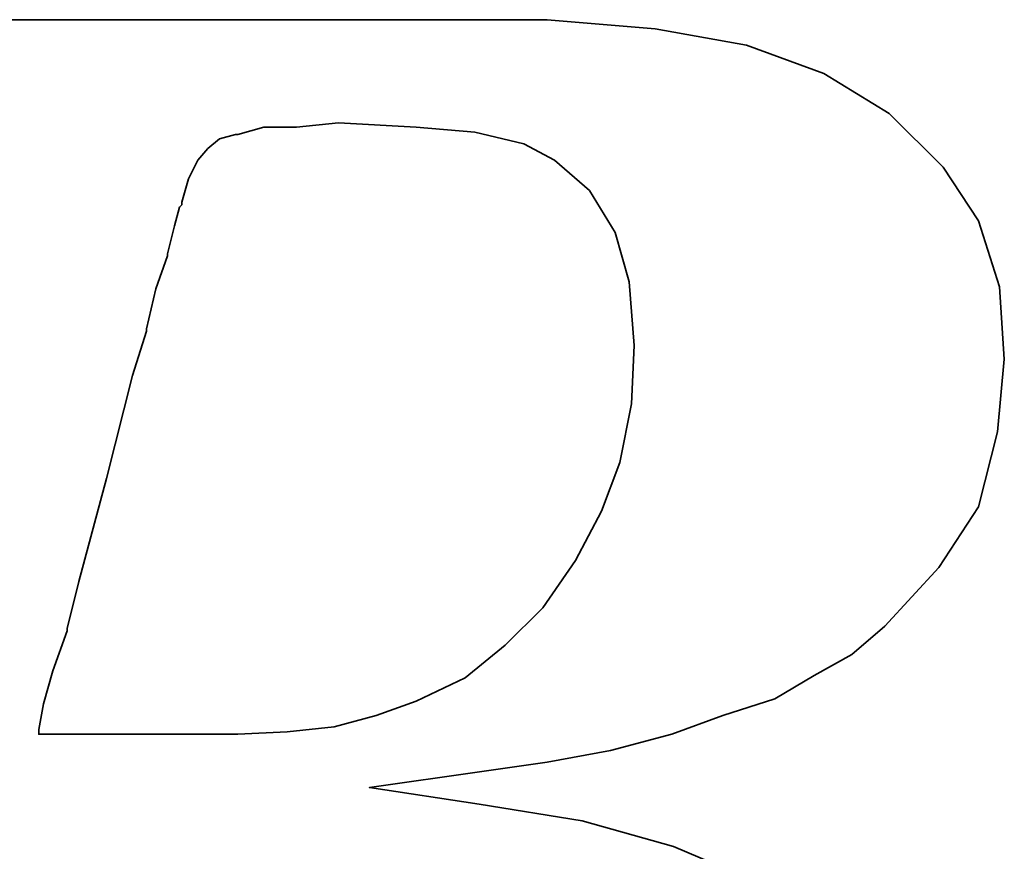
# Model space of a CAD drawing. Header units: millimetres. Extents: x -9 to 294, y -8 to 210.
# Tile 24 of 64: x 230.61 to 232.63, y 109.99 to 111.69. Entities that reach past the tile are written whole.
import ezdxf

# ---------------------------------------------------------------- set-up
doc = ezdxf.new("R2010")
doc.units = ezdxf.units.MM
doc.header["$LTSCALE"] = 0.2
doc.layers.add('layer 1', color=7, linetype='CONTINUOUS')

msp = doc.modelspace()

# ---------------------------------------------------------------- linework, layer by layer
at = {"layer": 'layer 1', "color": 1, "lineweight": 35}
for points, knots in [([(229.5307, 108.7216), (229.5307, 108.7216), (229.4927, 108.6351), (229.4927, 108.6351), (229.4927, 108.6351), (229.4927, 108.6351), (229.4877, 108.6256), (229.4877, 108.6256), (229.4877, 108.6256), (229.4877, 108.6256), (229.4877, 108.6206), (229.4877, 108.6206), (229.4877, 108.6206), (229.4877, 108.6206), (229.4307, 108.5636), (229.4307, 108.5636), (229.4307, 108.5636), (229.4307, 108.5636), (229.4257, 108.5636), (229.4257, 108.5636), (229.4257, 108.5636), (229.4257, 108.5636), (229.4207, 108.5586), (229.4207, 108.5586), (229.4207, 108.5586), (229.4207, 108.5586), (229.3437, 108.5201), (229.3437, 108.5201), (229.3437, 108.5201), (229.3437, 108.5201), (229.3347, 108.5201), (229.3347, 108.5201), (229.3347, 108.5201), (229.3347, 108.5201), (229.3297, 108.5156), (229.3297, 108.5156), (229.3297, 108.5156), (229.3297, 108.5156), (229.2427, 108.5056), (229.2427, 108.5056), (229.2427, 108.5056), (229.2427, 108.5056), (229.2387, 108.5056), (229.2387, 108.5056), (229.2387, 108.5056), (229.2387, 108.5056), (229.2287, 108.5056), (229.2287, 108.5056), (229.2287, 108.5056), (229.2287, 108.5056), (229.1997, 108.5056), (229.1997, 108.5056), (229.1997, 108.5056), (229.1997, 108.5056), (229.1227, 108.5056), (229.1227, 108.5056), (229.1227, 108.5056), (229.1227, 108.5056), (229.0467, 108.5056), (229.0467, 108.5056), (229.0467, 108.5056), (229.0467, 108.5056), (229.0367, 108.5056), (229.0367, 108.5056), (229.0367, 108.5056), (229.0367, 108.5056), (229.0367, 108.5011), (229.0367, 108.5011), (229.0367, 108.5011), (229.0367, 108.5011), (229.0317, 108.4961), (229.0317, 108.4961), (229.0317, 108.4961), (229.0317, 108.4961), (229.0127, 108.4246), (229.0127, 108.4246), (229.0127, 108.4246), (229.0127, 108.4246), (228.9987, 108.3571), (228.9987, 108.3571), (228.9987, 108.3571), (228.9987, 108.3571), (229.0077, 108.3571), (229.0077, 108.3571), (229.0077, 108.3571), (229.0077, 108.3571), (229.0467, 108.3571), (229.0467, 108.3571), (229.0467, 108.3571), (229.0467, 108.3571), (229.1517, 108.3571), (229.1517, 108.3571), (229.1517, 108.3571), (229.1517, 108.3571), (229.2962, 108.3571), (229.2962, 108.3571), (229.2962, 108.3571), (229.2962, 108.3571), (229.4587, 108.3571), (229.4587, 108.3571), (229.4587, 108.3571), (229.4587, 108.3571), (229.6507, 108.3571), (229.6507, 108.3571), (229.6507, 108.3571), (229.6507, 108.3571), (230.0447, 108.3571), (230.0447, 108.3571), (230.0447, 108.3571), (230.0447, 108.3571), (230.4477, 108.3571), (230.4477, 108.3571), (230.4477, 108.3571), (230.4477, 108.3571), (230.6397, 108.3571), (230.6397, 108.3571), (230.6397, 108.3571), (230.6397, 108.3571), (230.8027, 108.3571), (230.8027, 108.3571), (230.8027, 108.3571), (230.8027, 108.3571), (230.9467, 108.3571), (230.9467, 108.3571), (230.9467, 108.3571), (230.9467, 108.3571), (231.0517, 108.3571), (231.0517, 108.3571), (231.0517, 108.3571), (231.0517, 108.3571), (231.0907, 108.3571), (231.0907, 108.3571), (231.0907, 108.3571), (231.0907, 108.3571), (231.1197, 108.3571), (231.1197, 108.3571), (231.1197, 108.3571), (231.1197, 108.3571), (231.1387, 108.3571), (231.1387, 108.3571), (231.1387, 108.3571), (231.1387, 108.3571), (231.1477, 108.3571), (231.1477, 108.3571), (231.1477, 108.3571), (231.1477, 108.3571), (231.3307, 108.3666), (231.3307, 108.3666), (231.3307, 108.3666), (231.3307, 108.3666), (231.5077, 108.3906), (231.5077, 108.3906), (231.5077, 108.3906), (231.5077, 108.3906), (231.6807, 108.4336), (231.6807, 108.4336), (231.6807, 108.4336), (231.6807, 108.4336), (231.8437, 108.4866), (231.8437, 108.4866), (231.8437, 108.4866), (231.8437, 108.4866), (231.9927, 108.5636), (231.9927, 108.5636), (231.9927, 108.5636), (231.9927, 108.5636), (232.1217, 108.6351), (232.1217, 108.6351), (232.1217, 108.6351), (232.1217, 108.6351), (232.2177, 108.7121), (232.2177, 108.7121), (232.2177, 108.7121), (232.2177, 108.7121), (232.2947, 108.7936), (232.2947, 108.7936), (232.2947, 108.7936), (232.2947, 108.7936), (232.3717, 108.9046), (232.3717, 108.9046), (232.3717, 108.9046), (232.3717, 108.9046), (232.4337, 109.0336), (232.4337, 109.0336), (232.4337, 109.0336), (232.4337, 109.0336), (232.4627, 109.1636), (232.4627, 109.1636), (232.4627, 109.1636), (232.4627, 109.1636), (232.4767, 109.2976), (232.4767, 109.2976), (232.4767, 109.2976), (232.4767, 109.2976), (232.4627, 109.4556), (232.4627, 109.4556), (232.4627, 109.4556), (232.4627, 109.4556), (232.4147, 109.6046), (232.4147, 109.6046), (232.4147, 109.6046), (232.4147, 109.6046), (232.3427, 109.7196), (232.3427, 109.7196), (232.3427, 109.7196), (232.3427, 109.7196), (232.2417, 109.8306), (232.2417, 109.8306), (232.2417, 109.8306), (232.2417, 109.8306), (232.1127, 109.9306), (232.1127, 109.9306), (232.1127, 109.9306), (232.1127, 109.9306), (231.9537, 109.9981), (231.9537, 109.9981), (231.9537, 109.9981), (231.9537, 109.9981), (231.7667, 110.0506), (231.7667, 110.0506), (231.7667, 110.0506), (231.7667, 110.0506), (231.5557, 110.0846), (231.5557, 110.0846), (231.5557, 110.0846), (231.5557, 110.0846), (231.3307, 110.1186), (231.3307, 110.1186), (231.3307, 110.1186), (231.3307, 110.1186), (231.5607, 110.1516), (231.5607, 110.1516), (231.5607, 110.1516), (231.5607, 110.1516), (231.6947, 110.1706), (231.6947, 110.1706), (231.6947, 110.1706), (231.6947, 110.1706), (231.8247, 110.1946), (231.8247, 110.1946), (231.8247, 110.1946), (231.8247, 110.1946), (231.9497, 110.2281), (231.9497, 110.2281), (231.9497, 110.2281), (231.9497, 110.2281), (232.0547, 110.2666), (232.0547, 110.2666), (232.0547, 110.2666), (232.0547, 110.2666), (232.1607, 110.3006), (232.1607, 110.3006), (232.1607, 110.3006), (232.1607, 110.3006), (232.2417, 110.3486), (232.2417, 110.3486), (232.2417, 110.3486), (232.2417, 110.3486), (232.3187, 110.3916), (232.3187, 110.3916), (232.3187, 110.3916), (232.3187, 110.3916), (232.3862, 110.4496), (232.3862, 110.4496), (232.3862, 110.4496), (232.3862, 110.4496), (232.4967, 110.5696), (232.4967, 110.5696), (232.4967, 110.5696), (232.4967, 110.5696), (232.5777, 110.6936), (232.5777, 110.6936), (232.5777, 110.6936), (232.5777, 110.6936), (232.6167, 110.8476), (232.6167, 110.8476), (232.6167, 110.8476), (232.6167, 110.8476), (232.6307, 110.9961), (232.6307, 110.9961), (232.6307, 110.9961), (232.6307, 110.9961), (232.6207, 111.1446), (232.6207, 111.1446), (232.6207, 111.1446), (232.6207, 111.1446), (232.5777, 111.2796), (232.5777, 111.2796), (232.5777, 111.2796), (232.5777, 111.2796), (232.5057, 111.3896), (232.5057, 111.3896), (232.5057, 111.3896), (232.5057, 111.3896), (232.3952, 111.4996), (232.3952, 111.4996), (232.3952, 111.4996), (232.3952, 111.4996), (232.2612, 111.5816), (232.2612, 111.5816), (232.2612, 111.5816), (232.2612, 111.5816), (232.1027, 111.6396), (232.1027, 111.6396), (232.1027, 111.6396), (232.1027, 111.6396), (231.9157, 111.6726), (231.9157, 111.6726), (231.9157, 111.6726), (231.9157, 111.6726), (231.6947, 111.6916), (231.6947, 111.6916), (231.6947, 111.6916), (231.6947, 111.6916), (231.6757, 111.6916), (231.6757, 111.6916), (231.6757, 111.6916), (231.6757, 111.6916), (231.6087, 111.6916), (231.6087, 111.6916), (231.6087, 111.6916), (231.6087, 111.6916), (231.5127, 111.6916), (231.5127, 111.6916), (231.5127, 111.6916), (231.5127, 111.6916), (231.3877, 111.6916), (231.3877, 111.6916), (231.3877, 111.6916), (231.3877, 111.6916), (231.2347, 111.6916), (231.2347, 111.6916), (231.2347, 111.6916), (231.2347, 111.6916), (231.0717, 111.6916), (231.0717, 111.6916), (231.0717, 111.6916), (231.0717, 111.6916), (230.7062, 111.6916), (230.7062, 111.6916), (230.7062, 111.6916), (230.7062, 111.6916), (230.3417, 111.6916), (230.3417, 111.6916), (230.3417, 111.6916), (230.3417, 111.6916), (230.1787, 111.6916), (230.1787, 111.6916), (230.1787, 111.6916), (230.1787, 111.6916), (230.0257, 111.6916), (230.0257, 111.6916), (230.0257, 111.6916), (230.0257, 111.6916), (229.9007, 111.6916), (229.9007, 111.6916), (229.9007, 111.6916), (229.9007, 111.6916), (229.8002, 111.6916), (229.8002, 111.6916), (229.8002, 111.6916), (229.8002, 111.6916), (229.7467, 111.6916), (229.7467, 111.6916), (229.7467, 111.6916), (229.7467, 111.6916), (229.7467, 111.6871), (229.7467, 111.6871), (229.7467, 111.6871), (229.7467, 111.6871), (229.7417, 111.6826), (229.7417, 111.6826), (229.7417, 111.6826), (229.7417, 111.6826), (229.7227, 111.6056), (229.7227, 111.6056), (229.7227, 111.6056), (229.7227, 111.6056), (229.7087, 111.5436), (229.7087, 111.5436), (229.7087, 111.5436), (229.7087, 111.5436), (229.8137, 111.5436), (229.8137, 111.5436), (229.8137, 111.5436), (229.8137, 111.5436), (229.9097, 111.5436), (229.9097, 111.5436), (229.9097, 111.5436), (229.9097, 111.5436), (229.9392, 111.5436), (229.9392, 111.5436), (229.9392, 111.5436), (229.9392, 111.5436), (229.9482, 111.5436), (229.9482, 111.5436), (229.9482, 111.5436), (229.9482, 111.5436), (230.0157, 111.5436), (230.0157, 111.5436), (230.0157, 111.5436), (230.0157, 111.5436), (230.0207, 111.5436), (230.0207, 111.5436), (230.0207, 111.5436), (230.0207, 111.5436), (230.0257, 111.5381), (230.0257, 111.5381), (230.0257, 111.5381), (230.0257, 111.5381), (230.0687, 111.5286), (230.0687, 111.5286), (230.0687, 111.5286), (230.0687, 111.5286), (230.1167, 111.5196), (230.1167, 111.5196), (230.1167, 111.5196), (230.1167, 111.5196), (230.1207, 111.5196), (230.1207, 111.5196), (230.1207, 111.5196), (230.1207, 111.5196), (230.1497, 111.5096), (230.1497, 111.5096), (230.1497, 111.5096), (230.1497, 111.5096), (230.1597, 111.5096), (230.1597, 111.5096), (230.1597, 111.5096), (230.1597, 111.5096), (230.1647, 111.4996), (230.1647, 111.4996), (230.1647, 111.4996), (230.1647, 111.4996), (230.1977, 111.4611), (230.1977, 111.4611), (230.1977, 111.4611), (230.1977, 111.4611), (230.2027, 111.4566), (230.2027, 111.4566), (230.2027, 111.4566), (230.2027, 111.4566), (230.2027, 111.4516), (230.2027, 111.4516), (230.2027, 111.4516), (230.2027, 111.4516), (230.2217, 111.3946), (230.2217, 111.3946), (230.2217, 111.3946), (230.2217, 111.3946), (230.2267, 111.3846), (230.2267, 111.3846), (230.2267, 111.3846), (230.2267, 111.3846), (230.2217, 111.3756), (230.2217, 111.3756), (230.2217, 111.3756), (230.2217, 111.3756), (230.2077, 111.2936), (230.2077, 111.2936), (230.2077, 111.2936), (230.2077, 111.2936), (230.2077, 111.2646), (230.2077, 111.2646), (230.2077, 111.2646), (230.2077, 111.2646), (230.2077, 111.2596), (230.2077, 111.2596), (230.2077, 111.2596), (230.2077, 111.2596), (230.2027, 111.2556), (230.2027, 111.2556), (230.2027, 111.2556), (230.2027, 111.2556), (230.1932, 111.2266), (230.1932, 111.2266), (230.1932, 111.2266), (230.1932, 111.2266), (230.1787, 111.1836), (230.1787, 111.1836), (230.1787, 111.1836), (230.1787, 111.1836), (230.1647, 111.1256), (230.1647, 111.1256), (230.1647, 111.1256), (230.1647, 111.1256), (230.1447, 111.0586), (230.1447, 111.0586), (230.1447, 111.0586), (230.1447, 111.0586), (230.1017, 110.8951), (230.1017, 110.8951), (230.1017, 110.8951), (230.1017, 110.8951), (230.0497, 110.6936), (230.0497, 110.6936), (230.0497, 110.6936), (230.0497, 110.6936), (229.9917, 110.4776), (229.9917, 110.4776), (229.9917, 110.4776), (229.9917, 110.4776), (229.8667, 110.0121), (229.8667, 110.0121), (229.8667, 110.0121), (229.8667, 110.0121), (229.7417, 109.5426), (229.7417, 109.5426), (229.7417, 109.5426), (229.7417, 109.5426), (229.6847, 109.3216), (229.6847, 109.3216), (229.6847, 109.3216), (229.6847, 109.3216), (229.6317, 109.1296), (229.6317, 109.1296), (229.6317, 109.1296), (229.6317, 109.1296), (229.5887, 108.9661), (229.5887, 108.9661), (229.5887, 108.9661), (229.5887, 108.9661), (229.5742, 108.8991), (229.5742, 108.8991), (229.5742, 108.8991), (229.5742, 108.8991), (229.5597, 108.8371), (229.5597, 108.8371), (229.5597, 108.8371), (229.5597, 108.8371), (229.5597, 108.8326), (229.5597, 108.8326), (229.5597, 108.8326), (229.5597, 108.8326), (229.5457, 108.7936), (229.5457, 108.7936), (229.5457, 108.7936), (229.5457, 108.7936), (229.5357, 108.7551), (229.5357, 108.7551), (229.5357, 108.7551), (229.5357, 108.7551), (229.5357, 108.7406), (229.5357, 108.7406), (229.5357, 108.7406), (229.5357, 108.7406), (229.5357, 108.7316), (229.5357, 108.7316), (229.5357, 108.7316), (229.5357, 108.7316), (229.5357, 108.7266), (229.5357, 108.7266), (229.5357, 108.7266), (229.5357, 108.7266), (229.5307, 108.7216), (229.5307, 108.7216)], [0, 0, 0, 0, 0.007194, 0.007194, 0.007194, 0.007194, 0.014388, 0.014388, 0.014388, 0.014388, 0.021583, 0.021583, 0.021583, 0.021583, 0.028777, 0.028777, 0.028777, 0.028777, 0.035971, 0.035971, 0.035971, 0.035971, 0.043165, 0.043165, 0.043165, 0.043165, 0.05036, 0.05036, 0.05036, 0.05036, 0.057554, 0.057554, 0.057554, 0.057554, 0.064748, 0.064748, 0.064748, 0.064748, 0.071942, 0.071942, 0.071942, 0.071942, 0.079137, 0.079137, 0.079137, 0.079137, 0.086331, 0.086331, 0.086331, 0.086331, 0.093525, 0.093525, 0.093525, 0.093525, 0.100719, 0.100719, 0.100719, 0.100719, 0.107914, 0.107914, 0.107914, 0.107914, 0.115108, 0.115108, 0.115108, 0.115108, 0.122302, 0.122302, 0.122302, 0.122302, 0.129496, 0.129496, 0.129496, 0.129496, 0.136691, 0.136691, 0.136691, 0.136691, 0.143885, 0.143885, 0.143885, 0.143885, 0.151079, 0.151079, 0.151079, 0.151079, 0.158273, 0.158273, 0.158273, 0.158273, 0.165468, 0.165468, 0.165468, 0.165468, 0.172662, 0.172662, 0.172662, 0.172662, 0.179856, 0.179856, 0.179856, 0.179856, 0.18705, 0.18705, 0.18705, 0.18705, 0.194245, 0.194245, 0.194245, 0.194245, 0.201439, 0.201439, 0.201439, 0.201439, 0.208633, 0.208633, 0.208633, 0.208633, 0.215827, 0.215827, 0.215827, 0.215827, 0.223022, 0.223022, 0.223022, 0.223022, 0.230216, 0.230216, 0.230216, 0.230216, 0.23741, 0.23741, 0.23741, 0.23741, 0.244604, 0.244604, 0.244604, 0.244604, 0.251799, 0.251799, 0.251799, 0.251799, 0.258993, 0.258993, 0.258993, 0.258993, 0.266187, 0.266187, 0.266187, 0.266187, 0.273381, 0.273381, 0.273381, 0.273381, 0.280576, 0.280576, 0.280576, 0.280576, 0.28777, 0.28777, 0.28777, 0.28777, 0.294964, 0.294964, 0.294964, 0.294964, 0.302158, 0.302158, 0.302158, 0.302158, 0.309353, 0.309353, 0.309353, 0.309353, 0.316547, 0.316547, 0.316547, 0.316547, 0.323741, 0.323741, 0.323741, 0.323741, 0.330935, 0.330935, 0.330935, 0.330935, 0.338129, 0.338129, 0.338129, 0.33813, 0.345324, 0.345324, 0.345324, 0.345324, 0.352518, 0.352518, 0.352518, 0.352518, 0.359712, 0.359712, 0.359712, 0.359712, 0.366906, 0.366906, 0.366906, 0.366906, 0.374101, 0.374101, 0.374101, 0.374101, 0.381295, 0.381295, 0.381295, 0.381295, 0.388489, 0.388489, 0.388489, 0.388489, 0.395683, 0.395683, 0.395683, 0.395683, 0.402878, 0.402878, 0.402878, 0.402878, 0.410072, 0.410072, 0.410072, 0.410072, 0.417266, 0.417266, 0.417266, 0.417266, 0.42446, 0.42446, 0.42446, 0.42446, 0.431655, 0.431655, 0.431655, 0.431655, 0.438849, 0.438849, 0.438849, 0.438849, 0.446043, 0.446043, 0.446043, 0.446043, 0.453237, 0.453237, 0.453237, 0.453237, 0.460432, 0.460432, 0.460432, 0.460432, 0.467626, 0.467626, 0.467626, 0.467626, 0.47482, 0.47482, 0.47482, 0.47482, 0.482014, 0.482014, 0.482014, 0.482014, 0.489209, 0.489209, 0.489209, 0.489209, 0.496403, 0.496403, 0.496403, 0.496403, 0.503597, 0.503597, 0.503597, 0.503597, 0.510791, 0.510791, 0.510791, 0.510791, 0.517986, 0.517986, 0.517986, 0.517986, 0.52518, 0.52518, 0.52518, 0.52518, 0.532374, 0.532374, 0.532374, 0.532374, 0.539568, 0.539568, 0.539568, 0.539568, 0.546763, 0.546763, 0.546763, 0.546763, 0.553957, 0.553957, 0.553957, 0.553957, 0.561151, 0.561151, 0.561151, 0.561151, 0.568345, 0.568345, 0.568345, 0.568345, 0.57554, 0.57554, 0.57554, 0.57554, 0.582734, 0.582734, 0.582734, 0.582734, 0.589928, 0.589928, 0.589928, 0.589928, 0.597122, 0.597122, 0.597122, 0.597122, 0.604317, 0.604317, 0.604317, 0.604317, 0.611511, 0.611511, 0.611511, 0.611511, 0.618705, 0.618705, 0.618705, 0.618705, 0.625899, 0.625899, 0.625899, 0.625899, 0.633094, 0.633094, 0.633094, 0.633094, 0.640288, 0.640288, 0.640288, 0.640288, 0.647482, 0.647482, 0.647482, 0.647482, 0.654676, 0.654676, 0.654676, 0.654676, 0.661871, 0.661871, 0.661871, 0.661871, 0.669065, 0.669065, 0.669065, 0.669065, 0.676259, 0.676259, 0.676259, 0.676259, 0.683453, 0.683453, 0.683453, 0.683453, 0.690647, 0.690647, 0.690647, 0.690647, 0.697842, 0.697842, 0.697842, 0.697842, 0.705036, 0.705036, 0.705036, 0.705036, 0.71223, 0.71223, 0.71223, 0.71223, 0.719424, 0.719424, 0.719424, 0.719424, 0.726619, 0.726619, 0.726619, 0.726619, 0.733813, 0.733813, 0.733813, 0.733813, 0.741007, 0.741007, 0.741007, 0.741007, 0.748201, 0.748201, 0.748201, 0.748201, 0.755396, 0.755396, 0.755396, 0.755396, 0.76259, 0.76259, 0.76259, 0.76259, 0.769784, 0.769784, 0.769784, 0.769784, 0.776978, 0.776978, 0.776978, 0.776978, 0.784173, 0.784173, 0.784173, 0.784173, 0.791367, 0.791367, 0.791367, 0.791367, 0.798561, 0.798561, 0.798561, 0.798561, 0.805755, 0.805755, 0.805755, 0.805755, 0.81295, 0.81295, 0.81295, 0.81295, 0.820144, 0.820144, 0.820144, 0.820144, 0.827338, 0.827338, 0.827338, 0.827338, 0.834532, 0.834532, 0.834532, 0.834532, 0.841727, 0.841727, 0.841727, 0.841727, 0.848921, 0.848921, 0.848921, 0.848921, 0.856115, 0.856115, 0.856115, 0.856115, 0.863309, 0.863309, 0.863309, 0.863309, 0.870504, 0.870504, 0.870504, 0.870504, 0.877698, 0.877698, 0.877698, 0.877698, 0.884892, 0.884892, 0.884892, 0.884892, 0.892086, 0.892086, 0.892086, 0.892086, 0.899281, 0.899281, 0.899281, 0.899281, 0.906475, 0.906475, 0.906475, 0.906475, 0.913669, 0.913669, 0.913669, 0.913669, 0.920863, 0.920863, 0.920863, 0.920863, 0.928058, 0.928058, 0.928058, 0.928058, 0.935252, 0.935252, 0.935252, 0.935252, 0.942446, 0.942446, 0.942446, 0.942446, 0.94964, 0.94964, 0.94964, 0.94964, 0.956835, 0.956835, 0.956835, 0.956835, 0.964029, 0.964029, 0.964029, 0.964029, 0.971223, 0.971223, 0.971223, 0.971223, 0.978417, 0.978417, 0.978417, 0.978417, 0.985612, 0.985612, 0.985612, 0.985612, 0.992806, 0.992806, 0.992806, 0.992806, 1, 1, 1, 1]), ([(230.9607, 111.3656), (230.9607, 111.3656), (230.9467, 111.3176), (230.9467, 111.3176), (230.9467, 111.3176), (230.9467, 111.3176), (230.9467, 111.3126), (230.9467, 111.3126), (230.9467, 111.3126), (230.9467, 111.3126), (230.9417, 111.3076), (230.9417, 111.3076), (230.9417, 111.3076), (230.9417, 111.3076), (230.9317, 111.2696), (230.9317, 111.2696), (230.9317, 111.2696), (230.9317, 111.2696), (230.9177, 111.2121), (230.9177, 111.2121), (230.9177, 111.2121), (230.9177, 111.2121), (230.9177, 111.2076), (230.9177, 111.2076), (230.9177, 111.2076), (230.9177, 111.2076), (230.8937, 111.1406), (230.8937, 111.1406), (230.8937, 111.1406), (230.8937, 111.1406), (230.8742, 111.0586), (230.8742, 111.0586), (230.8742, 111.0586), (230.8742, 111.0586), (230.8742, 111.0536), (230.8742, 111.0536), (230.8742, 111.0536), (230.8742, 111.0536), (230.8457, 110.9626), (230.8457, 110.9626), (230.8457, 110.9626), (230.8457, 110.9626), (230.7927, 110.7516), (230.7927, 110.7516), (230.7927, 110.7516), (230.7927, 110.7516), (230.7357, 110.5406), (230.7357, 110.5406), (230.7357, 110.5406), (230.7357, 110.5406), (230.7117, 110.4446), (230.7117, 110.4446), (230.7117, 110.4446), (230.7117, 110.4446), (230.7117, 110.4396), (230.7117, 110.4396), (230.7117, 110.4396), (230.7117, 110.4396), (230.6827, 110.3576), (230.6827, 110.3576), (230.6827, 110.3576), (230.6827, 110.3576), (230.6637, 110.2906), (230.6637, 110.2906), (230.6637, 110.2906), (230.6637, 110.2906), (230.6537, 110.2376), (230.6537, 110.2376), (230.6537, 110.2376), (230.6537, 110.2376), (230.6537, 110.2281), (230.6537, 110.2281), (230.6537, 110.2281), (230.6537, 110.2281), (230.6777, 110.2281), (230.6777, 110.2281), (230.6777, 110.2281), (230.6777, 110.2281), (230.7547, 110.2281), (230.7547, 110.2281), (230.7547, 110.2281), (230.7547, 110.2281), (230.8407, 110.2281), (230.8407, 110.2281), (230.8407, 110.2281), (230.8407, 110.2281), (230.9277, 110.2281), (230.9277, 110.2281), (230.9277, 110.2281), (230.9277, 110.2281), (230.9947, 110.2281), (230.9947, 110.2281), (230.9947, 110.2281), (230.9947, 110.2281), (231.0427, 110.2281), (231.0427, 110.2281), (231.0427, 110.2281), (231.0427, 110.2281), (231.0617, 110.2281), (231.0617, 110.2281), (231.0617, 110.2281), (231.0617, 110.2281), (231.1627, 110.2331), (231.1627, 110.2331), (231.1627, 110.2331), (231.1627, 110.2331), (231.2587, 110.2431), (231.2587, 110.2431), (231.2587, 110.2431), (231.2587, 110.2431), (231.3447, 110.2666), (231.3447, 110.2666), (231.3447, 110.2666), (231.3447, 110.2666), (231.4267, 110.2956), (231.4267, 110.2956), (231.4267, 110.2956), (231.4267, 110.2956), (231.5267, 110.3436), (231.5267, 110.3436), (231.5267, 110.3436), (231.5267, 110.3436), (231.6087, 110.4106), (231.6087, 110.4106), (231.6087, 110.4106), (231.6087, 110.4106), (231.6857, 110.4871), (231.6857, 110.4871), (231.6857, 110.4871), (231.6857, 110.4871), (231.7527, 110.5836), (231.7527, 110.5836), (231.7527, 110.5836), (231.7527, 110.5836), (231.8057, 110.6846), (231.8057, 110.6846), (231.8057, 110.6846), (231.8057, 110.6846), (231.8437, 110.7846), (231.8437, 110.7846), (231.8437, 110.7846), (231.8437, 110.7846), (231.8677, 110.9046), (231.8677, 110.9046), (231.8677, 110.9046), (231.8677, 110.9046), (231.8727, 111.0246), (231.8727, 111.0246), (231.8727, 111.0246), (231.8727, 111.0246), (231.8627, 111.1546), (231.8627, 111.1546), (231.8627, 111.1546), (231.8627, 111.1546), (231.8337, 111.2556), (231.8337, 111.2556), (231.8337, 111.2556), (231.8337, 111.2556), (231.7817, 111.3416), (231.7817, 111.3416), (231.7817, 111.3416), (231.7817, 111.3416), (231.7097, 111.4041), (231.7097, 111.4041), (231.7097, 111.4041), (231.7097, 111.4041), (231.6467, 111.4376), (231.6467, 111.4376), (231.6467, 111.4376), (231.6467, 111.4376), (231.5467, 111.4611), (231.5467, 111.4611), (231.5467, 111.4611), (231.5467, 111.4611), (231.4267, 111.4716), (231.4267, 111.4716), (231.4267, 111.4716), (231.4267, 111.4716), (231.2677, 111.4806), (231.2677, 111.4806), (231.2677, 111.4806), (231.2677, 111.4806), (231.1817, 111.4716), (231.1817, 111.4716), (231.1817, 111.4716), (231.1817, 111.4716), (231.1772, 111.4716), (231.1772, 111.4716), (231.1772, 111.4716), (231.1772, 111.4716), (231.1147, 111.4716), (231.1147, 111.4716), (231.1147, 111.4716), (231.1147, 111.4716), (231.0617, 111.4566), (231.0617, 111.4566), (231.0617, 111.4566), (231.0617, 111.4566), (231.0567, 111.4566), (231.0567, 111.4566), (231.0567, 111.4566), (231.0567, 111.4566), (231.0237, 111.4476), (231.0237, 111.4476), (231.0237, 111.4476), (231.0237, 111.4476), (230.9997, 111.4276), (230.9997, 111.4276), (230.9997, 111.4276), (230.9997, 111.4276), (230.9797, 111.4041), (230.9797, 111.4041), (230.9797, 111.4041), (230.9797, 111.4041), (230.9607, 111.3656), (230.9607, 111.3656)], [0, 0, 0, 0, 0.018519, 0.018519, 0.018519, 0.018519, 0.037037, 0.037037, 0.037037, 0.037037, 0.055556, 0.055556, 0.055556, 0.055556, 0.074074, 0.074074, 0.074074, 0.074074, 0.092593, 0.092593, 0.092593, 0.092593, 0.111111, 0.111111, 0.111111, 0.111111, 0.12963, 0.12963, 0.12963, 0.12963, 0.148148, 0.148148, 0.148148, 0.148148, 0.166667, 0.166667, 0.166667, 0.166667, 0.185185, 0.185185, 0.185185, 0.185185, 0.203704, 0.203704, 0.203704, 0.203704, 0.222222, 0.222222, 0.222222, 0.222222, 0.240741, 0.240741, 0.240741, 0.240741, 0.259259, 0.259259, 0.259259, 0.259259, 0.277778, 0.277778, 0.277778, 0.277778, 0.296296, 0.296296, 0.296296, 0.296296, 0.314815, 0.314815, 0.314815, 0.314815, 0.333333, 0.333333, 0.333333, 0.333333, 0.351852, 0.351852, 0.351852, 0.351852, 0.37037, 0.37037, 0.37037, 0.37037, 0.388889, 0.388889, 0.388889, 0.388889, 0.407407, 0.407407, 0.407407, 0.407407, 0.425926, 0.425926, 0.425926, 0.425926, 0.444444, 0.444444, 0.444444, 0.444444, 0.462963, 0.462963, 0.462963, 0.462963, 0.481481, 0.481481, 0.481481, 0.481481, 0.5, 0.5, 0.5, 0.5, 0.518519, 0.518519, 0.518519, 0.518519, 0.537037, 0.537037, 0.537037, 0.537037, 0.555556, 0.555556, 0.555556, 0.555556, 0.574074, 0.574074, 0.574074, 0.574074, 0.592593, 0.592593, 0.592593, 0.592593, 0.611111, 0.611111, 0.611111, 0.611111, 0.62963, 0.62963, 0.62963, 0.62963, 0.648148, 0.648148, 0.648148, 0.648148, 0.666667, 0.666667, 0.666667, 0.666667, 0.685185, 0.685185, 0.685185, 0.685185, 0.703704, 0.703704, 0.703704, 0.703704, 0.722222, 0.722222, 0.722222, 0.722222, 0.740741, 0.740741, 0.740741, 0.740741, 0.759259, 0.759259, 0.759259, 0.759259, 0.777778, 0.777778, 0.777778, 0.777778, 0.796296, 0.796296, 0.796296, 0.796296, 0.814815, 0.814815, 0.814815, 0.814815, 0.833333, 0.833333, 0.833333, 0.833333, 0.851852, 0.851852, 0.851852, 0.851852, 0.87037, 0.87037, 0.87037, 0.87037, 0.888889, 0.888889, 0.888889, 0.888889, 0.907407, 0.907407, 0.907407, 0.907407, 0.925926, 0.925926, 0.925926, 0.925926, 0.944444, 0.944444, 0.944444, 0.944444, 0.962963, 0.962963, 0.962963, 0.962963, 0.981481, 0.981481, 0.981481, 0.981481, 1, 1, 1, 1])]:
    msp.add_open_spline(points, degree=3, knots=knots, dxfattribs=at)

doc.saveas('drawing.dxf')
